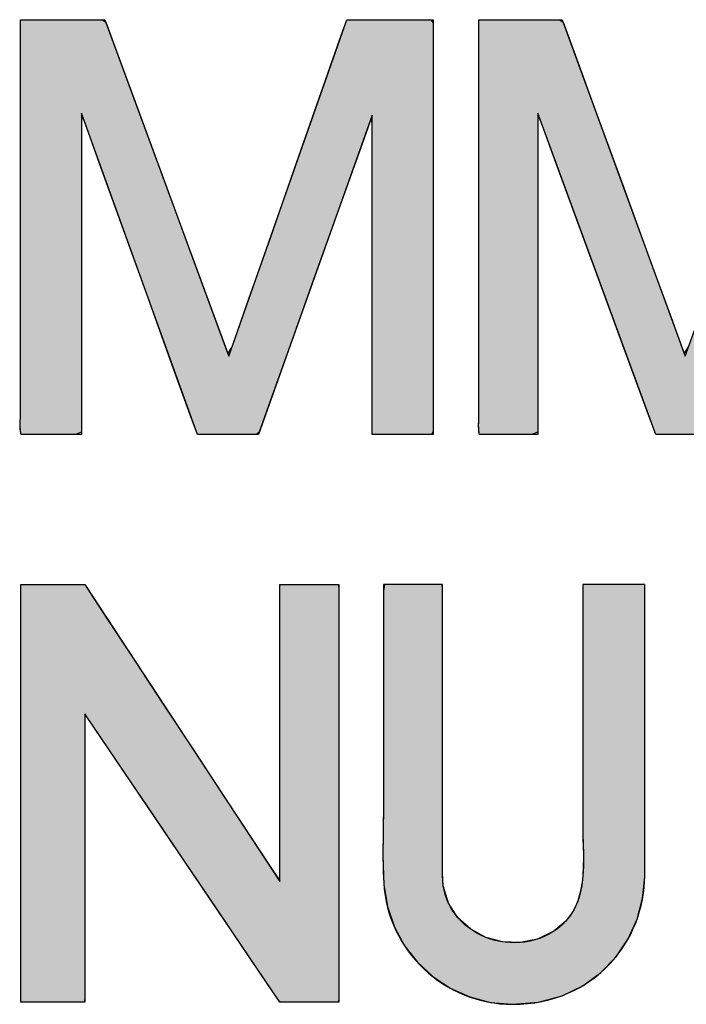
# Model space of a CAD drawing. Header units: inches. Extents: x 0 to 80.1, y 0 to 59.8.
# Tile 7 of 18: x 70.9 to 72.5, y 3.9 to 6.3. Entities that reach past the tile are written whole.
import ezdxf

# ---------------------------------------------------------------- set-up
doc = ezdxf.new("R2010")
doc.units = ezdxf.units.IN
doc.header["$MEASUREMENT"] = 0
doc.layers.add('Default', color=7, linetype='Continuous')

# ---------------------------------------------------------------- blocks, each defined once
blk = doc.blocks.new('block_2')
at = {"layer": 'Default', "linetype": 'Continuous'}
for points in [[(-0.49028, 0.22347), (-0.49028, 0.2089), (-0.49028, 0.19433), (-0.49028, 0.17976), (-0.49028, 0.16519), (-0.49028, 0.15063), (-0.49028, 0.13606), (-0.49028, 0.12149), (-0.49028, 0.10692), (-0.49028, 0.09236), (-0.49028, 0.08284), (-0.49028, 0.07209), (-0.49028, 0.06024), (-0.49028, 0.04804), (-0.49028, 0.03624), (-0.49028, 0.02558), (-0.49028, 0.01683), (-0.49028, 0.01072), (-0.49028, 0.008), (-0.48953, 0.00793), (-0.48684, 0.00793), (-0.48272, 0.00793), (-0.47769, 0.00793), (-0.47227, 0.00793), (-0.467, 0.00793), (-0.4624, 0.00793), (-0.459, 0.00793), (-0.45732, 0.00793), (-0.45723, 0.01064), (-0.45723, 0.02202), (-0.45723, 0.0401), (-0.45723, 0.06251), (-0.45723, 0.08686), (-0.45723, 0.11078), (-0.45723, 0.13189), (-0.45723, 0.14781), (-0.45723, 0.15616), (-0.45582, 0.15477), (-0.44862, 0.14412), (-0.43674, 0.12655), (-0.4218, 0.10444), (-0.40538, 0.08016), (-0.38912, 0.05611), (-0.37461, 0.03464), (-0.36346, 0.01815), (-0.35728, 0.00901), (-0.35624, 0.00793), (-0.35422, 0.00793), (-0.35074, 0.00793), (-0.34629, 0.00793), (-0.34136, 0.00793), (-0.33642, 0.00793), (-0.33197, 0.00793), (-0.32849, 0.00793), (-0.32647, 0.00793), (-0.32616, 0.0095), (-0.32616, 0.02272), (-0.32616, 0.04659), (-0.32616, 0.07765), (-0.32616, 0.11247), (-0.32616, 0.1476), (-0.32616, 0.1796), (-0.32616, 0.20503), (-0.32616, 0.22045), (-0.3263, 0.22347), (-0.328, 0.22347), (-0.33125, 0.22347), (-0.33556, 0.22347), (-0.34044, 0.22347), (-0.34542, 0.22347), (-0.34999, 0.22347), (-0.35368, 0.22347), (-0.356, 0.22347), (-0.35655, 0.22306), (-0.35655, 0.21531), (-0.35655, 0.19955), (-0.35655, 0.17823), (-0.35655, 0.15379), (-0.35655, 0.12869), (-0.35655, 0.10537), (-0.35655, 0.08628), (-0.35655, 0.07385), (-0.35667, 0.07053), (-0.36122, 0.07744), (-0.37117, 0.09258), (-0.38492, 0.11349), (-0.40087, 0.13774), (-0.4174, 0.16288), (-0.4329, 0.18647), (-0.44578, 0.20605), (-0.45442, 0.21918), (-0.45724, 0.22347), (-0.45855, 0.22347), (-0.46168, 0.22347), (-0.4661, 0.22347), (-0.47129, 0.22347), (-0.47672, 0.22347), (-0.48186, 0.22347), (-0.48619, 0.22347), (-0.48917, 0.22347)], [(-0.2365, 0.0069), (-0.2231, 0.00805), (-0.21099, 0.01135), (-0.20024, 0.01652), (-0.19092, 0.02332), (-0.18311, 0.03147), (-0.17687, 0.04072), (-0.17228, 0.05081), (-0.1694, 0.06148), (-0.16832, 0.07247), (-0.16831, 0.07768), (-0.16831, 0.09055), (-0.16831, 0.10973), (-0.16831, 0.13283), (-0.16831, 0.15746), (-0.16831, 0.18121), (-0.16831, 0.2017), (-0.16831, 0.21652), (-0.16831, 0.22329), (-0.16904, 0.22347), (-0.17163, 0.22347), (-0.17562, 0.22347), (-0.18049, 0.22347), (-0.18573, 0.22347), (-0.19083, 0.22347), (-0.19528, 0.22347), (-0.19857, 0.22347), (-0.20019, 0.22347), (-0.20028, 0.21349), (-0.20028, 0.19976), (-0.20028, 0.18603), (-0.20028, 0.1723), (-0.20028, 0.15858), (-0.20028, 0.14485), (-0.20028, 0.13112), (-0.20028, 0.11739), (-0.20028, 0.10367), (-0.20024, 0.09506), (-0.20008, 0.08918), (-0.19995, 0.08314), (-0.20002, 0.07706), (-0.20045, 0.07104), (-0.20141, 0.0652), (-0.20305, 0.05963), (-0.20556, 0.05445), (-0.20908, 0.04976), (-0.21526, 0.04461), (-0.22367, 0.04056), (-0.23261, 0.03878), (-0.24163, 0.03912), (-0.25028, 0.04145), (-0.25811, 0.04564), (-0.26469, 0.05156), (-0.26955, 0.05907), (-0.27227, 0.06803), (-0.27268, 0.07457), (-0.27268, 0.08377), (-0.27268, 0.10038), (-0.27268, 0.12199), (-0.27268, 0.14623), (-0.27268, 0.17067), (-0.27268, 0.19294), (-0.27268, 0.21064), (-0.27268, 0.22137), (-0.27282, 0.22347), (-0.27453, 0.22347), (-0.27778, 0.22347), (-0.28209, 0.22347), (-0.28698, 0.22347), (-0.29196, 0.22347), (-0.29654, 0.22347), (-0.30024, 0.22347), (-0.30256, 0.22347), (-0.30311, 0.22011), (-0.30311, 0.20779), (-0.30311, 0.19546), (-0.30311, 0.18314), (-0.30311, 0.17082), (-0.30311, 0.1585), (-0.30311, 0.14618), (-0.30311, 0.13386), (-0.30311, 0.12154), (-0.30311, 0.11062), (-0.30314, 0.10604), (-0.3032, 0.10144), (-0.30327, 0.09683), (-0.30333, 0.09222), (-0.30337, 0.0876), (-0.30337, 0.08299), (-0.30331, 0.07838), (-0.30318, 0.07379), (-0.30291, 0.06857), (-0.3011, 0.05732), (-0.29751, 0.04679), (-0.2923, 0.03716), (-0.28563, 0.02857), (-0.27769, 0.02119), (-0.26864, 0.01518), (-0.25864, 0.01068), (-0.24787, 0.00787)]]:
    blk.add_hatch(color=7, dxfattribs=at).paths.add_polyline_path(points)
at = {"layer": 'Default', "color": 7, "linetype": 'Continuous'}
for points in [[(-0.49028, 0.22347), (-0.48917, 0.22347), (-0.48619, 0.22347), (-0.48186, 0.22347), (-0.47672, 0.22347), (-0.47129, 0.22347), (-0.4661, 0.22347), (-0.46168, 0.22347), (-0.45855, 0.22347), (-0.45724, 0.22347), (-0.45442, 0.21918), (-0.44578, 0.20605), (-0.4329, 0.18647), (-0.4174, 0.16288), (-0.40087, 0.13774), (-0.38492, 0.11349), (-0.37117, 0.09258), (-0.36122, 0.07744), (-0.35667, 0.07053), (-0.35655, 0.07385), (-0.35655, 0.08628), (-0.35655, 0.10537), (-0.35655, 0.12869), (-0.35655, 0.15379), (-0.35655, 0.17823), (-0.35655, 0.19955), (-0.35655, 0.21531), (-0.35655, 0.22306), (-0.356, 0.22347), (-0.35368, 0.22347), (-0.34999, 0.22347), (-0.34542, 0.22347), (-0.34044, 0.22347), (-0.33556, 0.22347), (-0.33125, 0.22347), (-0.328, 0.22347), (-0.3263, 0.22347), (-0.32616, 0.22045), (-0.32616, 0.20503), (-0.32616, 0.1796), (-0.32616, 0.1476), (-0.32616, 0.11247), (-0.32616, 0.07765), (-0.32616, 0.04659), (-0.32616, 0.02272), (-0.32616, 0.0095), (-0.32647, 0.00793), (-0.32849, 0.00793), (-0.33197, 0.00793), (-0.33642, 0.00793), (-0.34136, 0.00793), (-0.34629, 0.00793), (-0.35074, 0.00793), (-0.35422, 0.00793), (-0.35624, 0.00793), (-0.35728, 0.00901), (-0.36346, 0.01815), (-0.37461, 0.03464), (-0.38912, 0.05611), (-0.40538, 0.08016), (-0.4218, 0.10444), (-0.43674, 0.12655), (-0.44862, 0.14412), (-0.45582, 0.15477), (-0.45723, 0.15616), (-0.45723, 0.14781), (-0.45723, 0.13189), (-0.45723, 0.11078), (-0.45723, 0.08686), (-0.45723, 0.06251), (-0.45723, 0.0401), (-0.45723, 0.02202), (-0.45723, 0.01064), (-0.45732, 0.00793), (-0.459, 0.00793), (-0.4624, 0.00793), (-0.467, 0.00793), (-0.47227, 0.00793), (-0.47769, 0.00793), (-0.48272, 0.00793), (-0.48684, 0.00793), (-0.48953, 0.00793), (-0.49028, 0.008), (-0.49028, 0.01072), (-0.49028, 0.01683), (-0.49028, 0.02558), (-0.49028, 0.03624), (-0.49028, 0.04804), (-0.49028, 0.06024), (-0.49028, 0.07209), (-0.49028, 0.08284), (-0.49028, 0.09236), (-0.49028, 0.10692), (-0.49028, 0.12149), (-0.49028, 0.13606), (-0.49028, 0.15063), (-0.49028, 0.16519), (-0.49028, 0.17976), (-0.49028, 0.19433), (-0.49028, 0.2089), (-0.49028, 0.22347)], [(-0.2365, 0.0069), (-0.2231, 0.00805), (-0.21099, 0.01135), (-0.20024, 0.01652), (-0.19092, 0.02332), (-0.18311, 0.03147), (-0.17687, 0.04072), (-0.17228, 0.05081), (-0.1694, 0.06148), (-0.16832, 0.07247), (-0.16831, 0.07768), (-0.16831, 0.09055), (-0.16831, 0.10973), (-0.16831, 0.13283), (-0.16831, 0.15746), (-0.16831, 0.18121), (-0.16831, 0.2017), (-0.16831, 0.21652), (-0.16831, 0.22329), (-0.16904, 0.22347), (-0.17163, 0.22347), (-0.17562, 0.22347), (-0.18049, 0.22347), (-0.18573, 0.22347), (-0.19083, 0.22347), (-0.19528, 0.22347), (-0.19857, 0.22347), (-0.20019, 0.22347), (-0.20028, 0.21349), (-0.20028, 0.19976), (-0.20028, 0.18603), (-0.20028, 0.1723), (-0.20028, 0.15858), (-0.20028, 0.14485), (-0.20028, 0.13112), (-0.20028, 0.11739), (-0.20028, 0.10367), (-0.20024, 0.09506), (-0.20008, 0.08918), (-0.19995, 0.08314), (-0.20002, 0.07706), (-0.20045, 0.07104), (-0.20141, 0.0652), (-0.20305, 0.05963), (-0.20556, 0.05445), (-0.20908, 0.04976), (-0.21526, 0.04461), (-0.22367, 0.04056), (-0.23261, 0.03878), (-0.24163, 0.03912), (-0.25028, 0.04145), (-0.25811, 0.04564), (-0.26469, 0.05156), (-0.26955, 0.05907), (-0.27227, 0.06803), (-0.27268, 0.07457), (-0.27268, 0.08377), (-0.27268, 0.10038), (-0.27268, 0.12199), (-0.27268, 0.14623), (-0.27268, 0.17067), (-0.27268, 0.19294), (-0.27268, 0.21064), (-0.27268, 0.22137), (-0.27282, 0.22347), (-0.27453, 0.22347), (-0.27778, 0.22347), (-0.28209, 0.22347), (-0.28698, 0.22347), (-0.29196, 0.22347), (-0.29654, 0.22347), (-0.30024, 0.22347), (-0.30256, 0.22347), (-0.30311, 0.22011), (-0.30311, 0.20779), (-0.30311, 0.19546), (-0.30311, 0.18314), (-0.30311, 0.17082), (-0.30311, 0.1585), (-0.30311, 0.14618), (-0.30311, 0.13386), (-0.30311, 0.12154), (-0.30311, 0.11062), (-0.30314, 0.10604), (-0.3032, 0.10144), (-0.30327, 0.09683), (-0.30333, 0.09222), (-0.30337, 0.0876), (-0.30337, 0.08299), (-0.30331, 0.07838), (-0.30318, 0.07379), (-0.30291, 0.06857), (-0.3011, 0.05732), (-0.29751, 0.04679), (-0.2923, 0.03716), (-0.28563, 0.02857), (-0.27769, 0.02119), (-0.26864, 0.01518), (-0.25864, 0.01068), (-0.24787, 0.00787), (-0.2365, 0.0069)]]:
    blk.add_lwpolyline(points, close=True, dxfattribs=at)
for points in [[(-0.49028, 0.22347), (-0.49028, 0.22347), (-0.45723, 0.22347), (-0.45723, 0.22347)], [(-0.45723, 0.22347), (-0.45723, 0.22347), (-0.35655, 0.07035), (-0.35655, 0.07035)], [(-0.35655, 0.07035), (-0.35655, 0.07035), (-0.35655, 0.22347), (-0.35655, 0.22347)], [(-0.35655, 0.22347), (-0.35655, 0.22347), (-0.32616, 0.22347), (-0.32616, 0.22347)], [(-0.32616, 0.22347), (-0.32616, 0.22347), (-0.32616, 0.00793), (-0.32616, 0.00793)], [(-0.27268, 0.22347), (-0.27268, 0.22347), (-0.30311, 0.22347), (-0.30311, 0.22347)], [(-0.27268, 0.07348), (-0.27268, 0.07348), (-0.27268, 0.22347), (-0.27268, 0.22347)], [(-0.16831, 0.22347), (-0.16831, 0.22347), (-0.20028, 0.22347), (-0.20028, 0.22347)], [(-0.16831, 0.07348), (-0.16831, 0.07348), (-0.16831, 0.22347), (-0.16831, 0.22347)], [(-0.35655, 0.00793), (-0.35655, 0.00793), (-0.45723, 0.15686), (-0.45723, 0.15686)], [(-0.45723, 0.15686), (-0.45723, 0.15686), (-0.45723, 0.00793), (-0.45723, 0.00793)], [(-0.2365, 0.0069), (-0.19401, 0.0069), (-0.16831, 0.03994), (-0.16831, 0.07348)], [(-0.45723, 0.00793), (-0.45723, 0.00793), (-0.49028, 0.00793), (-0.49028, 0.00793)], [(-0.32616, 0.00793), (-0.32616, 0.00793), (-0.35655, 0.00793), (-0.35655, 0.00793)]]:
    blk.add_open_spline(points, degree=3, dxfattribs=at)
for points, knots in [([(-0.49028, 0.00793), (-0.49028, 0.00793), (-0.49028, 0.0669), (-0.49028, 0.09103), (-0.49028, 0.13518), (-0.49028, 0.17931), (-0.49028, 0.22347)], [0, 0, 0, 0, 0.5, 0.5, 0.5, 1, 1, 1, 1]), ([(-0.30311, 0.22347), (-0.30311, 0.18612), (-0.30311, 0.14879), (-0.30311, 0.11146), (-0.30311, 0.09759), (-0.30379, 0.08349), (-0.30298, 0.06962), (-0.30093, 0.03442), (-0.2717, 0.0069), (-0.2365, 0.0069)], [0, 0, 0, 0, 0.333333, 0.333333, 0.333333, 0.666667, 0.666667, 0.666667, 1, 1, 1, 1]), ([(-0.20028, 0.22347), (-0.20028, 0.18187), (-0.20028, 0.14027), (-0.20028, 0.09867), (-0.20028, 0.08177), (-0.19699, 0.0603), (-0.21106, 0.04782), (-0.23348, 0.02796), (-0.27268, 0.04214), (-0.27268, 0.07348)], [0, 0, 0, 0, 0.333333, 0.333333, 0.333333, 0.666667, 0.666667, 0.666667, 1, 1, 1, 1])]:
    blk.add_open_spline(points, degree=3, knots=knots, dxfattribs=at)
blk = doc.blocks.new('Block1')
at = {"layer": 'Default', "linetype": 'Continuous'}
for points in [[(1.60251, 1.21448), (1.60251, 1.19476), (1.60251, 1.17504), (1.60251, 1.15533), (1.60251, 1.13561), (1.60251, 1.11589), (1.60251, 1.09617), (1.60251, 1.07943), (1.60251, 1.06864), (1.60251, 1.05785), (1.60251, 1.04707), (1.60251, 1.03628), (1.60251, 1.0255), (1.60251, 1.01471), (1.6025, 1.01058), (1.60246, 1.00905), (1.60241, 1.00697), (1.6024, 1.00471), (1.60245, 1.00264), (1.60259, 1.00112), (1.60287, 1.00054), (1.60754, 1.00054), (1.61221, 1.00054), (1.61688, 1.00054), (1.62155, 1.00054), (1.62622, 1.00054), (1.63089, 1.00054), (1.634, 1.00174), (1.634, 1.01777), (1.634, 1.04722), (1.634, 1.08339), (1.634, 1.11955), (1.634, 1.14901), (1.634, 1.16504), (1.63567, 1.1616), (1.64333, 1.14035), (1.65503, 1.10791), (1.66834, 1.071), (1.68084, 1.03633), (1.69012, 1.0106), (1.69375, 1.00054), (1.69566, 1.00054), (1.70055, 1.00054), (1.70713, 1.00054), (1.71415, 1.00054), (1.72031, 1.00054), (1.72435, 1.00054), (1.72565, 1.00173), (1.73134, 1.01766), (1.74178, 1.04692), (1.7546, 1.08286), (1.76742, 1.11879), (1.77786, 1.14806), (1.78354, 1.16399), (1.78397, 1.16057), (1.78397, 1.13946), (1.78397, 1.10723), (1.78397, 1.07055), (1.78397, 1.0361), (1.78397, 1.01054), (1.78397, 1.00054), (1.78588, 1.00054), (1.79077, 1.00054), (1.79735, 1.00054), (1.80436, 1.00054), (1.81052, 1.00054), (1.81456, 1.00054), (1.81544, 1.00209), (1.81544, 1.02279), (1.81544, 1.06082), (1.81544, 1.10751), (1.81544, 1.1542), (1.81544, 1.19223), (1.81544, 1.21293), (1.81419, 1.21448), (1.80847, 1.21448), (1.79974, 1.21448), (1.7898, 1.21448), (1.78047, 1.21448), (1.77355, 1.21448), (1.77084, 1.21448), (1.76715, 1.20394), (1.7577, 1.17699), (1.74498, 1.14066), (1.73143, 1.102), (1.71952, 1.06802), (1.71172, 1.04575), (1.70956, 1.04215), (1.70337, 1.05895), (1.69199, 1.0898), (1.67803, 1.12769), (1.66406, 1.16558), (1.65269, 1.19643), (1.6465, 1.21323), (1.64482, 1.21448), (1.63924, 1.21448), (1.63072, 1.21448), (1.62102, 1.21448), (1.61191, 1.21448), (1.60516, 1.21448)], [(1.83902, 1.21448), (1.83902, 1.19476), (1.83902, 1.17504), (1.83902, 1.15533), (1.83902, 1.13561), (1.83902, 1.11589), (1.83902, 1.09617), (1.83902, 1.07943), (1.83902, 1.06864), (1.83902, 1.05785), (1.83902, 1.04707), (1.83902, 1.03628), (1.83902, 1.0255), (1.83902, 1.01471), (1.83901, 1.01057), (1.83897, 1.00903), (1.83892, 1.00695), (1.8389, 1.00469), (1.83895, 1.00263), (1.8391, 1.00112), (1.83939, 1.00054), (1.84389, 1.00054), (1.8484, 1.00054), (1.85291, 1.00054), (1.85741, 1.00054), (1.86192, 1.00054), (1.86642, 1.00054), (1.86942, 1.00174), (1.86942, 1.01777), (1.86942, 1.04722), (1.86942, 1.08339), (1.86942, 1.11955), (1.86942, 1.14901), (1.86942, 1.16504), (1.87112, 1.1616), (1.87892, 1.14035), (1.89083, 1.10791), (1.90438, 1.071), (1.91711, 1.03633), (1.92655, 1.0106), (1.93025, 1.00054), (1.9321, 1.00054), (1.93682, 1.00054), (1.94319, 1.00054), (1.94996, 1.00054), (1.95592, 1.00054), (1.95982, 1.00054), (1.96111, 1.00173), (1.967, 1.01766), (1.97782, 1.04692), (1.9911, 1.08286), (2.00438, 1.11879), (2.0152, 1.14806), (2.02109, 1.16399), (2.02153, 1.16057), (2.02153, 1.13946), (2.02153, 1.10723), (2.02153, 1.07055), (2.02153, 1.0361), (2.02153, 1.01054), (2.02153, 1.00054), (2.02338, 1.00054), (2.0281, 1.00054), (2.03446, 1.00054), (2.04123, 1.00054), (2.04718, 1.00054), (2.05108, 1.00054), (2.05193, 1.00209), (2.05193, 1.02279), (2.05193, 1.06082), (2.05193, 1.10751), (2.05193, 1.1542), (2.05193, 1.19223), (2.05193, 1.21293), (2.05071, 1.21448), (2.04512, 1.21448), (2.0366, 1.21448), (2.0269, 1.21448), (2.01778, 1.21448), (2.01102, 1.21448), (2.00838, 1.21448), (2.00455, 1.20394), (1.99479, 1.17699), (1.98162, 1.14066), (1.96761, 1.102), (1.9553, 1.06802), (1.94723, 1.04575), (1.94501, 1.04215), (1.93887, 1.05895), (1.92759, 1.0898), (1.91374, 1.12769), (1.8999, 1.16558), (1.88862, 1.19643), (1.88248, 1.21323), (1.88082, 1.21448), (1.8753, 1.21448), (1.86688, 1.21448), (1.85731, 1.21448), (1.84831, 1.21448), (1.84164, 1.21448)]]:
    blk.add_hatch(color=7, dxfattribs=at).paths.add_polyline_path(points)
at = {"layer": 'Default', "color": 7, "linetype": 'Continuous'}
blk.add_lwpolyline([(1.60251, 1.21448), (1.60516, 1.21448), (1.61191, 1.21448), (1.62102, 1.21448), (1.63072, 1.21448), (1.63924, 1.21448), (1.64482, 1.21448), (1.6465, 1.21323), (1.65269, 1.19643), (1.66406, 1.16558), (1.67803, 1.12769), (1.69199, 1.0898), (1.70337, 1.05895), (1.70956, 1.04215), (1.71172, 1.04575), (1.71952, 1.06802), (1.73143, 1.102), (1.74498, 1.14066), (1.7577, 1.17699), (1.76715, 1.20394), (1.77084, 1.21448), (1.77355, 1.21448), (1.78047, 1.21448), (1.7898, 1.21448), (1.79974, 1.21448), (1.80847, 1.21448), (1.81419, 1.21448), (1.81544, 1.21293), (1.81544, 1.19223), (1.81544, 1.1542), (1.81544, 1.10751), (1.81544, 1.06082), (1.81544, 1.02279), (1.81544, 1.00209), (1.81456, 1.00054), (1.81052, 1.00054), (1.80436, 1.00054), (1.79735, 1.00054), (1.79077, 1.00054), (1.78588, 1.00054), (1.78397, 1.00054), (1.78397, 1.01054), (1.78397, 1.0361), (1.78397, 1.07055), (1.78397, 1.10723), (1.78397, 1.13946), (1.78397, 1.16057), (1.78354, 1.16399), (1.77786, 1.14806), (1.76742, 1.11879), (1.7546, 1.08286), (1.74178, 1.04692), (1.73134, 1.01766), (1.72565, 1.00173), (1.72435, 1.00054), (1.72031, 1.00054), (1.71415, 1.00054), (1.70713, 1.00054), (1.70055, 1.00054), (1.69566, 1.00054), (1.69375, 1.00054), (1.69012, 1.0106), (1.68084, 1.03633), (1.66834, 1.071), (1.65503, 1.10791), (1.64333, 1.14035), (1.63567, 1.1616), (1.634, 1.16504), (1.634, 1.14901), (1.634, 1.11955), (1.634, 1.08339), (1.634, 1.04722), (1.634, 1.01777), (1.634, 1.00174), (1.63089, 1.00054), (1.62622, 1.00054), (1.62155, 1.00054), (1.61688, 1.00054), (1.61221, 1.00054), (1.60754, 1.00054), (1.60287, 1.00054), (1.60259, 1.00112), (1.60245, 1.00264), (1.6024, 1.00471), (1.60241, 1.00697), (1.60246, 1.00905), (1.6025, 1.01058), (1.60251, 1.01471), (1.60251, 1.0255), (1.60251, 1.03628), (1.60251, 1.04707), (1.60251, 1.05785), (1.60251, 1.06864), (1.60251, 1.07943), (1.60251, 1.09617), (1.60251, 1.11589), (1.60251, 1.13561), (1.60251, 1.15533), (1.60251, 1.17504), (1.60251, 1.19476), (1.60251, 1.21448)], close=True, dxfattribs=at)
blk.add_lwpolyline([(1.94996, 1.00054), (1.94319, 1.00054), (1.93682, 1.00054), (1.9321, 1.00054), (1.93025, 1.00054), (1.92655, 1.0106), (1.91711, 1.03633), (1.90438, 1.071), (1.89083, 1.10791), (1.87892, 1.14035), (1.87112, 1.1616), (1.86942, 1.16504), (1.86942, 1.14901), (1.86942, 1.11955), (1.86942, 1.08339), (1.86942, 1.04722), (1.86942, 1.01777), (1.86942, 1.00174), (1.86642, 1.00054), (1.86192, 1.00054), (1.85741, 1.00054), (1.85291, 1.00054), (1.8484, 1.00054), (1.84389, 1.00054), (1.83939, 1.00054), (1.8391, 1.00112), (1.83895, 1.00263), (1.8389, 1.00469), (1.83892, 1.00695), (1.83897, 1.00903), (1.83901, 1.01057), (1.83902, 1.01471), (1.83902, 1.0255), (1.83902, 1.03628), (1.83902, 1.04707), (1.83902, 1.05785), (1.83902, 1.06864), (1.83902, 1.07943), (1.83902, 1.09617), (1.83902, 1.11589), (1.83902, 1.13561), (1.83902, 1.15533), (1.83902, 1.17504), (1.83902, 1.19476), (1.83902, 1.21448), (1.83902, 1.21448), (1.84164, 1.21448), (1.84831, 1.21448), (1.85731, 1.21448), (1.86688, 1.21448), (1.8753, 1.21448), (1.88082, 1.21448), (1.88248, 1.21323), (1.88862, 1.19643), (1.8999, 1.16558), (1.91374, 1.12769), (1.92759, 1.0898), (1.93887, 1.05895), (1.94501, 1.04215), (1.94723, 1.04575)], dxfattribs=at)
for points in [[(1.634, 1.00054), (1.62362, 1.00054), (1.61324, 1.00054), (1.60287, 1.00054), (1.60208, 1.00054), (1.60251, 1.01015), (1.60251, 1.01112), (1.60251, 1.03508), (1.60251, 1.05905), (1.60251, 1.08302), (1.60251, 1.12684), (1.60251, 1.17066), (1.60251, 1.21448)], [(1.86942, 1.00054), (1.85942, 1.00054), (1.8494, 1.00054), (1.83939, 1.00054), (1.83858, 1.00054), (1.83902, 1.0101), (1.83902, 1.01112), (1.83902, 1.03508), (1.83902, 1.05905), (1.83902, 1.08302), (1.83902, 1.12684), (1.83902, 1.17066), (1.83902, 1.21448)]]:
    blk.add_open_spline(points, degree=3, knots=[0, 0, 0, 0, 0.25, 0.25, 0.25, 0.5, 0.5, 0.5, 0.75, 0.75, 0.75, 1, 1, 1, 1], dxfattribs=at)
for points in [[(1.60251, 1.21448), (1.60251, 1.21448), (1.64604, 1.21448), (1.64604, 1.21448)], [(1.64604, 1.21448), (1.64604, 1.21448), (1.71002, 1.04089), (1.71002, 1.04089)], [(1.71002, 1.04089), (1.71002, 1.04089), (1.77084, 1.21448), (1.77084, 1.21448)], [(1.77084, 1.21448), (1.77084, 1.21448), (1.81544, 1.21448), (1.81544, 1.21448)], [(1.81544, 1.21448), (1.81544, 1.21448), (1.81544, 1.00054), (1.81544, 1.00054)], [(1.83902, 1.21448), (1.83902, 1.21448), (1.88202, 1.21448), (1.88202, 1.21448)], [(1.88202, 1.21448), (1.88202, 1.21448), (1.94547, 1.04089), (1.94547, 1.04089)], [(1.94547, 1.04089), (1.94547, 1.04089), (2.00838, 1.21448), (2.00838, 1.21448)], [(1.69375, 1.00054), (1.69375, 1.00054), (1.634, 1.16624), (1.634, 1.16624)], [(1.634, 1.16624), (1.634, 1.16624), (1.634, 1.00054), (1.634, 1.00054)], [(1.78397, 1.16518), (1.78397, 1.16518), (1.72523, 1.00054), (1.72523, 1.00054)], [(1.78397, 1.00054), (1.78397, 1.00054), (1.78397, 1.16518), (1.78397, 1.16518)], [(1.93025, 1.00054), (1.93025, 1.00054), (1.86942, 1.16624), (1.86942, 1.16624)], [(1.86942, 1.16624), (1.86942, 1.16624), (1.86942, 1.00054), (1.86942, 1.00054)], [(1.72523, 1.00054), (1.72523, 1.00054), (1.69375, 1.00054), (1.69375, 1.00054)], [(1.81544, 1.00054), (1.81544, 1.00054), (1.78397, 1.00054), (1.78397, 1.00054)], [(1.96067, 1.00054), (1.96067, 1.00054), (1.93025, 1.00054), (1.93025, 1.00054)]]:
    blk.add_open_spline(points, degree=3, dxfattribs=at)
at = {"layer": 'Default', "color": 7}
blk.add_blockref('block_2', (2.0929, 0.69957), dxfattribs=at)
blk = doc.blocks.new('Block13')
at = {"layer": 'Default', "color": 7}
blk.add_blockref('Block1', (0.03706, 0.08409), dxfattribs=at)
blk = doc.blocks.new('Block11')
at = {"layer": 'Default', "color": 7}
blk.add_blockref('Block13', (0, 0), dxfattribs=at)
blk = doc.blocks.new('Block10')
at = {"layer": 'Default', "color": 7}
blk.add_blockref('Block11', (0, 0), dxfattribs=at)
blk = doc.blocks.new('Block2')
at = {"layer": 'Default', "color": 7, "xscale": 15, "yscale": 15, "zscale": 15}
blk.add_blockref('Block10', (-52.744, 0), dxfattribs=at)
blk = doc.blocks.new('Block222')
at = {"layer": 'Default', "color": 7}
blk.add_blockref('Block2', (106.5784, -49.5033), dxfattribs=at)

msp = doc.modelspace()

# ---------------------------------------------------------------- block references
at = {"layer": 'Default', "color": 7, "xscale": 0.325, "yscale": 0.325, "zscale": 0.325}
msp.add_blockref('Block222', (45.3678, 16.0888), dxfattribs=at)

doc.saveas('drawing.dxf')
